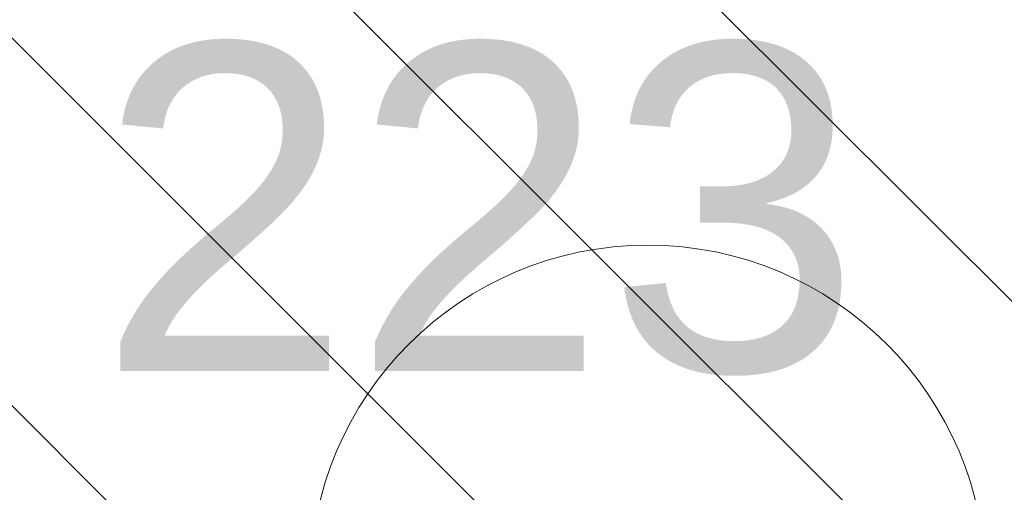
# Model space of a CAD drawing. Header units: metres. Extents: x 179483 to 180084, y 582739 to 582904.
# Tile 62 of 205: x 179757.19 to 179760.79, y 582814.44 to 582816.17. Entities that reach past the tile are written whole.
import ezdxf

# ---------------------------------------------------------------- set-up
doc = ezdxf.new("R2010")
doc.units = ezdxf.units.M
doc.layers.get('0').update_dxf_attribs({"linetype": 'CONTINUOUS', "lineweight": 9})
doc.layers.add('TA - VERDACHT_OBJECT', color=1, linetype='CONTINUOUS', lineweight=18)
doc.layers.add('TA - VRIJGEGEVEN TOT 4M-MV', color=3, linetype='CONTINUOUS', lineweight=18)
doc.styles.get("Standard").update_dxf_attribs({"font": 'arial.ttf'})

# ---------------------------------------------------------------- blocks, each defined once
blk = doc.blocks.new('Object')
at = {"lineweight": 20}
blk.add_circle((0, 0), 1.2358, dxfattribs=at)
at = {"color": 7}
blk.add_attdef('1', (-2.4803, 0.7741), '', height=1.2, dxfattribs=at)

msp = doc.modelspace()

# ---------------------------------------------------------------- hatches: boundary and pattern name
at = {"layer": 'TA - VRIJGEGEVEN TOT 4M-MV'}
h = msp.add_hatch(dxfattribs=at)
h.set_pattern_fill('ANSI31', color=256, scale=0.3, angle=90, style=0)
h.paths.add_polyline_path([(179736.9046, 582819.8328), (179732.6495, 582821.1255), (179729.8142, 582821.5339), (179723.2543, 582822.0152), (179721.5155, 582820.1667), (179722.115, 582819.3332), (179723.6414, 582817.8851), (179731.0262, 582815.827), (179733.221, 582815.6807), (179739.0409, 582815.4546), (179745.8884, 582815.3089), (179750.2592, 582814.7262), (179757.6523, 582813.382), (179757.6635, 582813.4305), (179760.3446, 582813.2541), (179760.589, 582813.2834), (179762.6917, 582813.0997), (179765.0358, 582812.9455), (179770.7591, 582813.0425), (179770.7193, 582813.4675), (179770.4538, 582814.5292), (179770.1154, 582816.2673), (179766.7819, 582817.4077), (179764.4538, 582817.7957), (179761.6407, 582817.8927), (179759.7006, 582817.7957), (179758.3655, 582818.4091), (179751.0073, 582818.9599), (179748.5537, 582819.2427), (179745.829, 582818.0867), (179742.3725, 582819.9551), (179741.8676, 582820.0133)])

# ---------------------------------------------------------------- block references
at = {"layer": 'TA - VERDACHT_OBJECT', "linetype": 'ByBlock'}
msp.add_blockref('Object', (179759.49, 582814.11), dxfattribs=at).add_auto_attribs({'1': ' 223'})

doc.saveas('drawing.dxf')
